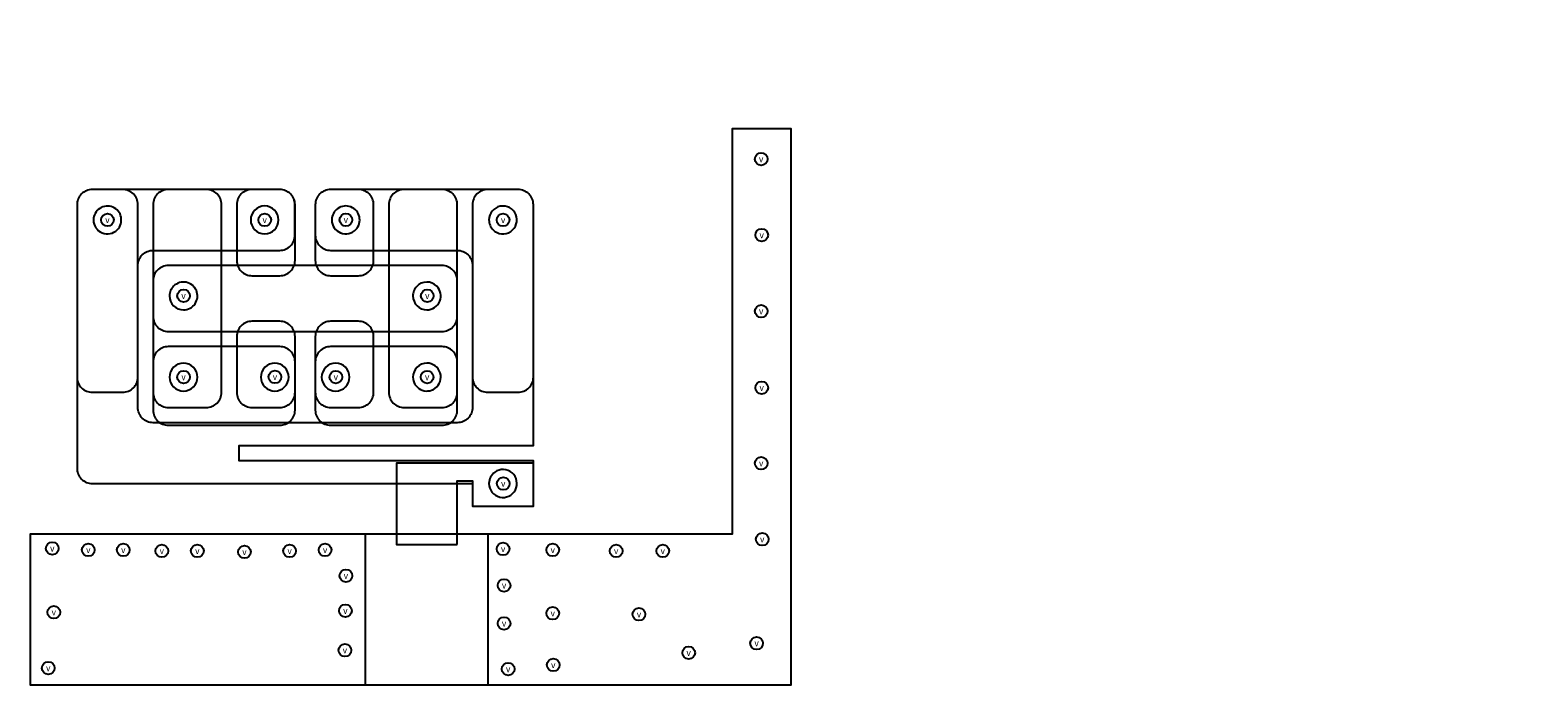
# Model space of a CAD drawing. Extents: x -7.8 to 21.9, y -3.5 to 9.5.
import ezdxf
from ezdxf.enums import TextEntityAlignment as Align

# ---------------------------------------------------------------- set-up
doc = ezdxf.new("R2010")
doc.units = 0
doc.layers.add('BOTTOM', color=5, linetype='CONTINUOUS')
doc.layers.add('TOP', color=1, linetype='CONTINUOUS')

# ---------------------------------------------------------------- blocks, each defined once
blk = doc.blocks.new('FIGURE_CIRCLE')
blk.add_circle((0, 0), 0.5)

msp = doc.modelspace()

# ---------------------------------------------------------------- linework, layer by layer
at = {"layer": 'BOTTOM'}
msp.add_lwpolyline([(1.229, -3.452), (7.208, -3.452), (7.208, -0.479), (7.208, 7.52), (7.206, 7.52), (6.046, 7.52), (6.046, 7.519), (6.046, -0.479), (1.229, -0.479), (-7.797, -0.479), (-7.797, -3.438), (-7.797, -3.452)], close=True, dxfattribs=at)
for points in [[(2.127, 6.02, 0.198912), (2.039, 6.232, 0.198912), (1.827, 6.32), (1.227, 6.32, 0.198912), (1.015, 6.232, 0.198912), (0.927, 6.02), (0.927, 2.02, -0.198912), (0.839, 1.808, -0.198912), (0.627, 1.72), (0.327, 1.72), (-1.323, 1.72), (-3.423, 1.72), (-5.373, 1.72, -0.198912), (-5.585, 1.808, -0.198912), (-5.673, 2.02), (-5.673, 6.02, 0.198912), (-5.761, 6.232, 0.198912), (-5.973, 6.32), (-6.573, 6.32, 0.198912), (-6.785, 6.232, 0.198912), (-6.873, 6.02), (-6.873, 0.82, 0.198912), (-6.785, 0.608, 0.198912), (-6.573, 0.52), (0.927, 0.52), (0.927, 0.07), (2.127, 0.07), (2.127, 0.97), (-3.673, 0.97), (-3.673, 1.27), (2.127, 1.27)], [(-4.323, 2.02, 0.198912), (-4.111, 2.108, 0.198912), (-4.023, 2.32), (-4.023, 6.02, 0.198912), (-4.111, 6.232, 0.198912), (-4.323, 6.32), (-5.073, 6.32, 0.198912), (-5.285, 6.232, 0.198912), (-5.373, 6.02), (-5.373, 2.32, 0.198912), (-5.285, 2.108, 0.198912), (-5.073, 2.02)], [(-2.873, 4.62, 0.198912), (-2.661, 4.708, 0.198912), (-2.573, 4.92), (-2.573, 6.02, 0.198912), (-2.661, 6.232, 0.198912), (-2.873, 6.32), (-3.423, 6.32, 0.198912), (-3.635, 6.232, 0.198912), (-3.723, 6.02), (-3.723, 4.92, 0.198912), (-3.635, 4.708, 0.198912), (-3.423, 4.62)], [(-1.323, 4.62, 0.198912), (-1.111, 4.708, 0.198912), (-1.023, 4.92), (-1.023, 6.02, 0.198912), (-1.111, 6.232, 0.198912), (-1.323, 6.32), (-1.873, 6.32, 0.198912), (-2.085, 6.232, 0.198912), (-2.173, 6.02), (-2.173, 4.92, 0.198912), (-2.085, 4.708, 0.198912), (-1.873, 4.62)], [(0.327, 2.02, 0.198912), (0.539, 2.108, 0.198912), (0.627, 2.32), (0.627, 6.02, 0.198912), (0.539, 6.232, 0.198912), (0.327, 6.32), (-0.423, 6.32, 0.198912), (-0.635, 6.232, 0.198912), (-0.723, 6.02), (-0.723, 2.32, 0.198912), (-0.635, 2.108, 0.198912), (-0.423, 2.02)], [(-6.079, 5.526, 0.534511), (-6.168, 5.974, 0.534511), (-6.548, 5.72, 0.303347), (-6.378, 5.466, 0.303347)], [(-2.898, 5.72, 0.414214), (-3.173, 5.995, 0.414214), (-3.448, 5.72, 0.414214), (-3.173, 5.445, 0.414214)], [(-1.372, 5.532, 0.529339), (-1.472, 5.976, 0.529339), (-1.848, 5.72, 0.307755), (-1.674, 5.464, 0.307755)], [(1.333, 5.526, 0.820679), (1.781, 5.825, 0.820679), (1.252, 5.72, 0.098491), (1.273, 5.615, 0.098491)], [(-4.967, 4.414, 0.098491), (-5.027, 4.325, 0.098491), (-5.048, 4.22, 0.198912), (-4.967, 4.026, 0.198912), (-4.773, 3.945, 0.534511), (-4.519, 4.325, 0.534511)], [(-0.174, 4.408, 0.094422), (-0.229, 4.321, 0.094422), (-0.248, 4.22, 0.198912), (-0.167, 4.026, 0.198912), (0.027, 3.945, 0.303347), (0.281, 4.115, 0.303347), (0.221, 4.414, 0.203107), (0.023, 4.495, 0.203107)], [(-2.873, 2.02, 0.198912), (-2.661, 2.108, 0.198912), (-2.573, 2.32), (-2.573, 3.42, 0.198912), (-2.661, 3.632, 0.198912), (-2.873, 3.72), (-3.423, 3.72, 0.198912), (-3.635, 3.632, 0.198912), (-3.723, 3.42), (-3.723, 2.32, 0.198912), (-3.635, 2.108, 0.198912), (-3.423, 2.02)], [(-1.323, 2.02, 0.198912), (-1.111, 2.108, 0.198912), (-1.023, 2.32), (-1.023, 3.42, 0.198912), (-1.111, 3.632, 0.198912), (-1.323, 3.72), (-1.873, 3.72, 0.198912), (-2.085, 3.632, 0.198912), (-2.173, 3.42), (-2.173, 2.32, 0.198912), (-2.085, 2.108, 0.198912), (-1.873, 2.02)], [(-4.773, 2.895, 0.198912), (-4.967, 2.814, 0.198912), (-5.048, 2.62, 0.414214), (-4.773, 2.345, 0.414214), (-4.498, 2.62, 0.198912), (-4.579, 2.814, 0.198912)], [(-2.698, 2.62, 0.414214), (-2.973, 2.895, 0.414214), (-3.248, 2.62, 0.414214), (-2.973, 2.345, 0.414214)], [(-1.498, 2.62, 0.414214), (-1.773, 2.895, 0.414214), (-2.048, 2.62, 0.414214), (-1.773, 2.345, 0.414214)], [(0.027, 2.895, 0.198912), (-0.167, 2.814, 0.198912), (-0.248, 2.62, 0.280941), (-0.099, 2.375, 0.280941), (0.187, 2.396, 0.326034), (0.289, 2.704, 0.326034)], [(1.367, 0.744, 0.11938), (1.282, 0.646, 0.11938), (1.252, 0.52, 0.786703), (1.772, 0.394, 0.786703)]]:
    msp.add_lwpolyline(points, format="xyb", close=True, dxfattribs=at)
at = {"layer": 'TOP'}
for points in [[(1.229, -0.479), (1.229, -3.452), (7.208, -3.452), (7.208, -0.479), (7.208, 7.52), (7.206, 7.52), (6.046, 7.52), (6.046, 7.519), (6.046, -0.479)], [(0.627, -0.68), (0.627, 0.57), (0.927, 0.57), (0.927, 0.07), (2.127, 0.07), (2.127, 0.92), (0.327, 0.92), (-0.573, 0.92), (-0.573, -0.68)], [(-1.186, -2.606), (-1.186, -0.481), (-7.797, -0.481), (-7.797, -2.606), (-7.797, -3.452), (-1.186, -3.452)]]:
    msp.add_lwpolyline(points, close=True, dxfattribs=at)
for points in [[(-6.873, 2.62, 0.198912), (-6.785, 2.408, 0.198912), (-6.573, 2.32), (-5.973, 2.32, 0.198912), (-5.761, 2.408, 0.198912), (-5.673, 2.62), (-5.673, 4.82, -0.198912), (-5.585, 5.032, -0.198912), (-5.373, 5.12), (-2.875, 5.12, 0.198912), (-2.663, 5.208, 0.198912), (-2.575, 5.42), (-2.575, 6.02, 0.198912), (-2.663, 6.232, 0.198912), (-2.875, 6.32), (-6.573, 6.32, 0.198912), (-6.785, 6.232, 0.198912), (-6.873, 6.02)], [(0.627, 5.12, -0.198912), (0.839, 5.032, -0.198912), (0.927, 4.82), (0.927, 2.62, 0.198912), (1.015, 2.408, 0.198912), (1.227, 2.32), (1.827, 2.32, 0.198912), (2.039, 2.408, 0.198912), (2.127, 2.62), (2.127, 6.02, 0.198912), (2.039, 6.232, 0.198912), (1.827, 6.32), (-1.873, 6.32, 0.198912), (-2.085, 6.232, 0.198912), (-2.173, 6.02), (-2.173, 5.42, 0.198912), (-2.085, 5.208, 0.198912), (-1.873, 5.12)], [(-6.079, 5.526, 0.534511), (-6.168, 5.974, 0.534511), (-6.548, 5.72, 0.303347), (-6.378, 5.466, 0.303347)], [(-2.898, 5.72, 0.414214), (-3.173, 5.995, 0.414214), (-3.448, 5.72, 0.414214), (-3.173, 5.445, 0.414214)], [(-1.372, 5.532, 0.529339), (-1.472, 5.976, 0.529339), (-1.848, 5.72, 0.307755), (-1.674, 5.464, 0.307755)], [(1.333, 5.526, 0.820679), (1.781, 5.825, 0.820679), (1.252, 5.72, 0.098491), (1.273, 5.615, 0.098491)], [(0.327, 3.52, 0.198912), (0.539, 3.608, 0.198912), (0.627, 3.82), (0.627, 4.52, 0.198912), (0.539, 4.732, 0.198912), (0.327, 4.82), (-5.073, 4.82, 0.198912), (-5.285, 4.732, 0.198912), (-5.373, 4.52), (-5.373, 3.82, 0.198912), (-5.285, 3.608, 0.198912), (-5.073, 3.52)], [(-4.967, 4.414, 0.098491), (-5.027, 4.325, 0.098491), (-5.048, 4.22, 0.198912), (-4.967, 4.026, 0.198912), (-4.773, 3.945, 0.534511), (-4.519, 4.325, 0.534511)], [(-0.174, 4.408, 0.094422), (-0.229, 4.321, 0.094422), (-0.248, 4.22, 0.198912), (-0.167, 4.026, 0.198912), (0.027, 3.945, 0.303347), (0.281, 4.115, 0.303347), (0.221, 4.414, 0.203107), (0.023, 4.495, 0.203107)], [(-2.873, 1.67, 0.198912), (-2.661, 1.758, 0.198912), (-2.573, 1.97), (-2.573, 2.92, 0.198912), (-2.661, 3.132, 0.198912), (-2.873, 3.22), (-5.073, 3.22, 0.198912), (-5.285, 3.132, 0.198912), (-5.373, 2.92), (-5.373, 2.62), (-5.373, 1.97, 0.198912), (-5.285, 1.758, 0.198912), (-5.073, 1.67)], [(0.327, 1.67, 0.198912), (0.539, 1.758, 0.198912), (0.627, 1.97), (0.627, 2.62), (0.627, 2.92, 0.198912), (0.539, 3.132, 0.198912), (0.327, 3.22), (-1.873, 3.22, 0.198912), (-2.085, 3.132, 0.198912), (-2.173, 2.92), (-2.173, 1.97, 0.198912), (-2.085, 1.758, 0.198912), (-1.873, 1.67)], [(-4.773, 2.895, 0.198912), (-4.967, 2.814, 0.198912), (-5.048, 2.62, 0.414214), (-4.773, 2.345, 0.414214), (-4.498, 2.62, 0.198912), (-4.579, 2.814, 0.198912)], [(-2.698, 2.62, 0.414214), (-2.973, 2.895, 0.414214), (-3.248, 2.62, 0.414214), (-2.973, 2.345, 0.414214)], [(-1.498, 2.62, 0.414214), (-1.773, 2.895, 0.414214), (-2.048, 2.62, 0.414214), (-1.773, 2.345, 0.414214)], [(0.027, 2.895, 0.198912), (-0.167, 2.814, 0.198912), (-0.248, 2.62, 0.280941), (-0.099, 2.375, 0.280941), (0.187, 2.396, 0.326034), (0.289, 2.704, 0.326034)], [(1.367, 0.744, 0.11938), (1.282, 0.646, 0.11938), (1.252, 0.52, 0.786703), (1.772, 0.394, 0.786703)]]:
    msp.add_lwpolyline(points, format="xyb", close=True, dxfattribs=at)

# ---------------------------------------------------------------- block references
at = {"layer": 'MANUFACTURING_NCDRILL_FIGURE', "xscale": 0.25, "yscale": 0.25}
for p in [(6.62, 6.92), (-6.272, 5.721), (-3.171, 5.72), (-1.571, 5.722), (1.53, 5.72), (6.63, 5.42), (-4.772, 4.223), (0.035, 4.223), (6.62, 3.92), (-4.772, 2.621), (-2.969, 2.623), (-1.768, 2.62), (0.032, 2.62), (6.63, 2.41), (6.62, 0.92), (1.533, 0.519), (6.64, -0.58), (-7.36, -0.76), (-6.65, -0.79), (-5.96, -0.79), (-5.2, -0.81), (-4.5, -0.81), (-3.57, -0.83), (-2.68, -0.81), (-1.98, -0.79), (1.53, -0.77), (2.51, -0.79), (3.76, -0.81), (4.68, -0.81), (-1.57, -1.3), (1.55, -1.49), (-7.33, -2.02), (-1.58, -1.99), (2.51, -2.04), (4.21, -2.06), (1.55, -2.24), (-1.59, -2.77), (6.53, -2.63), (2.52, -3.06), (5.19, -2.82), (-7.44, -3.12), (1.63, -3.14)]:
    msp.add_blockref('FIGURE_CIRCLE', p, dxfattribs=at)

# ---------------------------------------------------------------- texts
at = {"layer": 'MANUFACTURING_NCDRILL_FIGURE'}
for p in [(6.62, 6.92), (-6.272, 5.721), (-3.171, 5.72), (-1.571, 5.722), (1.53, 5.72), (6.63, 5.42), (-4.772, 4.223), (0.035, 4.223), (6.62, 3.92), (-4.772, 2.621), (-2.969, 2.623), (-1.768, 2.62), (0.032, 2.62), (6.63, 2.41), (6.62, 0.92), (1.533, 0.519), (6.64, -0.58), (-7.36, -0.76), (-6.65, -0.79), (-5.96, -0.79), (-5.2, -0.81), (-4.5, -0.81), (-3.57, -0.83), (-2.68, -0.81), (-1.98, -0.79), (1.53, -0.77), (2.51, -0.79), (3.76, -0.81), (4.68, -0.81), (-1.57, -1.3), (1.55, -1.49), (-7.33, -2.02), (-1.58, -1.99), (2.51, -2.04), (4.21, -2.06), (1.55, -2.24), (6.53, -2.63), (-1.59, -2.77), (5.19, -2.82), (-7.44, -3.12), (1.63, -3.14), (2.52, -3.06)]:
    msp.add_text('v', height=0.125, dxfattribs=at).set_placement(p, align=Align.MIDDLE_CENTER)

doc.saveas('drawing.dxf')
